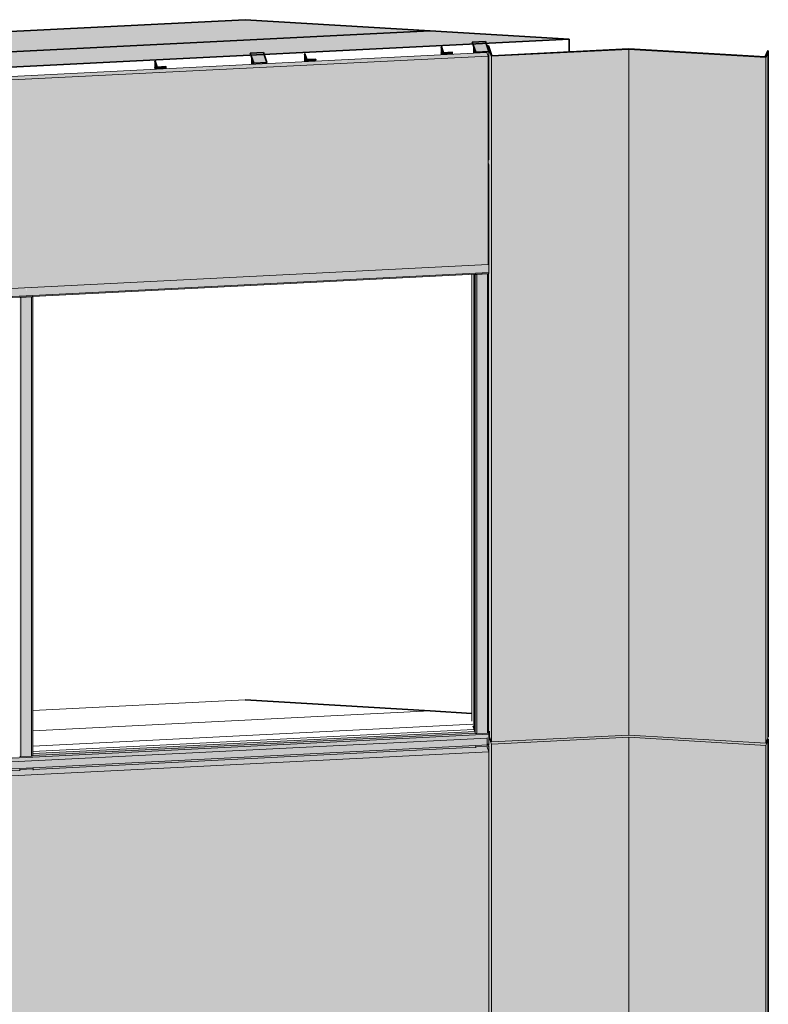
# Model space of a CAD drawing. Header units: millimetres. Extents: x -4452149 to -4396614, y -3148133 to 7538.
# Tile 15 of 22: x -4403102 to -4400294, y -3143335 to -3139644. Entities that reach past the tile are written whole.
import ezdxf

# ---------------------------------------------------------------- set-up
doc = ezdxf.new("R2010")
doc.units = ezdxf.units.MM
for name, color, linetype, lineweight in [('Импосты витража', 7, 'Continuous', 18), ('Обобщенные модели', 7, 'Continuous', 18), ('Панели витража', 7, 'Continuous', 18)]:
    doc.layers.add(name, color=color, linetype=linetype, lineweight=lineweight)

# ---------------------------------------------------------------- blocks, each defined once
blk = doc.blocks.new('HILTI_s_Композит_тип_Ко - Тип КоБ D2-21496256-Фрагмент 1_ Витраж 1 этаж')
at = {"layer": 'Обобщенные модели', "true_color": 0xf7fbf5}
for points in [[(-4550151.1, -3142467.1), (-4547557.2, -3142337.1), (-4547557.6, -3142336.1), (-4550143.1, -3142465.9), (-4550143.4, -3142465.2), (-4550151.7, -3142465.6)], [(-4550151.1, -3142499.5), (-4550142.9, -3142499.1), (-4550142.9, -3142495.3), (-4550093.3, -3142492.8), (-4550092.6, -3142494.6), (-4550092.6, -3142496.6), (-4549310.1, -3142457.4), (-4549310.1, -3142453.5), (-4549260.6, -3142451), (-4549259.9, -3142452.8), (-4549259.9, -3142454.8), (-4547600.1, -3142371.7), (-4547599.5, -3142367.8), (-4547557.2, -3142365.7), (-4547557.2, -3142337.1), (-4550151.1, -3142467.1), (-4550151.1, -3142497.1)], [(-4550144.6, -3142518.3), (-4547550.6, -3142388.3), (-4547557.2, -3142371.2), (-4547599.5, -3142373.3), (-4547600.1, -3142371.7), (-4549259.9, -3142455.3), (-4549259.9, -3142456.7), (-4549309.5, -3142459.2), (-4549310.1, -3142457.4), (-4550092.6, -3142497.1), (-4550092.6, -3142498.5), (-4550142.2, -3142501), (-4550143.1, -3142499.1), (-4550151.1, -3142499.5), (-4550150.4, -3142501.7)], [(-4550124.7, -3143591), (-4548912.4, -3143530.3), (-4548912.4, -3143527.3), (-4548882.7, -3143525.8), (-4548881.7, -3143528.8), (-4547554.6, -3143462.3), (-4547554.6, -3143456.7), (-4547550.6, -3143456.5), (-4547550.6, -3142388.3), (-4550144.6, -3142518.3), (-4550144.6, -3143586.5), (-4550126.4, -3143585.6), (-4550125.7, -3143588)], [(-4550144.6, -3143586.5), (-4550145.1, -3142516.8), (-4550151.1, -3142499.5), (-4550151.1, -3142503.2), (-4550149.2, -3142508.8), (-4550149.2, -3143495.6), (-4550145.1, -3143507.2), (-4550144.6, -3143586.4)], [(-4550154.6, -3143557.2), (-4550147.4, -3143556.3), (-4550149.4, -3143550.4), (-4550154.6, -3143550.7), (-4550154.6, -3143556.3)]]:
    blk.add_hatch(color=7, dxfattribs=at).paths.add_polyline_path(points)
at = {"layer": 'Обобщенные модели'}
for p, q in [((-4550151.1, -3142467.1), (-4547557.2, -3142337.1)), ((-4547557.7, -3142335.6), (-4547557.2, -3142337.1)), ((-4547557.2, -3142337.1), (-4547557.2, -3142365.7)), ((-4550144.6, -3142518.3), (-4547550.6, -3142388.3)), ((-4549259.9, -3142454.8), (-4547599.5, -3142371.6)), ((-4547556.7, -3142370.9), (-4547550.6, -3142388.3)), ((-4547550.6, -3142388.3), (-4547550.6, -3143456.5)), ((-4550151.7, -3142465.6), (-4550143.1, -3142465.2)), ((-4550151.1, -3142467.1), (-4550151.7, -3142465.6)), ((-4550151.7, -3142465.6), (-4550151.7, -3142501.7)), ((-4550151.1, -3142499.5), (-4550151.1, -3142467.1)), ((-4550092.6, -3142496.6), (-4549310.1, -3142457.4)), ((-4550151.7, -3142501.7), (-4550149.2, -3142508.8)), ((-4550151.1, -3142499.5), (-4550142.9, -3142499.1)), ((-4550144.6, -3142518.3), (-4550151.1, -3142499.5)), ((-4550149.2, -3142508.8), (-4550149.2, -3143495.6)), ((-4550144.6, -3143586.5), (-4550144.6, -3142518.3)), ((-4548881.7, -3143528.8), (-4547554.6, -3143462.3)), ((-4550149.2, -3143495.6), (-4550145.1, -3143507.2)), ((-4550145.1, -3143507.2), (-4550145.1, -3143584.9)), ((-4550124.7, -3143591), (-4548912.4, -3143530.3)), ((-4550154.6, -3143550.7), (-4550149.4, -3143550.4))]:
    blk.add_line(p, q, dxfattribs=at)
blk = doc.blocks.new('Корп2_Кассета выпуклая - Корп2_Кассета выпуклая_Цвет DESIGN D2-20992346-Фрагмент 1_ Витраж 1 этаж')
at = {"layer": 'Обобщенные модели', "true_color": 0xf7fbf5}
for points in [[(-4546511.7, -3139784.5), (-4546502, -3139761.2), (-4546504, -3139761.2), (-4546513.4, -3139783.6), (-4547025.3, -3139753), (-4547539.1, -3139778.8), (-4547552, -3139742), (-4547554, -3139742.1), (-4547540.8, -3139779.6), (-4547025.3, -3139753.8)], [(-4547540.8, -3142351.3), (-4547540.8, -3139779.6), (-4547554, -3139742.1), (-4547554, -3139751.5), (-4547549.9, -3139763), (-4547549.9, -3140169.6), (-4547552.7, -3140169.7), (-4547552.7, -3140180.2), (-4547549.9, -3140188.1), (-4547549.9, -3140553), (-4547550.9, -3140553), (-4547550.9, -3140555.5), (-4547551.4, -3140595.1), (-4547551.5, -3140595.2), (-4547550.9, -3142320.1), (-4547550.9, -3142322.7), (-4547546.3, -3142335.7)], [(-4547540.8, -3142351.3), (-4547025.3, -3142325.5), (-4547025.3, -3139753.8), (-4547540.8, -3139779.6), (-4547540.8, -3142282.6)], [(-4546511.7, -3142356.2), (-4546511.7, -3139784.5), (-4547025.3, -3139753.8), (-4547025, -3142325.5), (-4546948.6, -3142330.1)], [(-4546511.7, -3142356.2), (-4546502, -3142332.9), (-4546502, -3139761.2), (-4546511.7, -3139784.5), (-4546511.7, -3142335.7)]]:
    blk.add_hatch(color=7, dxfattribs=at).paths.add_polyline_path(points)
at = {"layer": 'Обобщенные модели', "lineweight": 35}
for p, q in [((-4547552, -3139742), (-4547554, -3139742.1)), ((-4547554, -3139742.1), (-4547540.8, -3139779.6)), ((-4547539.1, -3139778.8), (-4547552, -3139742)), ((-4547540.8, -3139779.6), (-4547025.3, -3139753.8)), ((-4547025.3, -3139753), (-4547539.1, -3139778.8)), ((-4546513.4, -3139783.6), (-4547025.3, -3139753)), ((-4547025.3, -3139753.8), (-4546511.7, -3139784.5)), ((-4546504, -3139761.1), (-4546513.4, -3139783.6)), ((-4546511.7, -3139784.5), (-4546502, -3139761.2)), ((-4546502, -3139761.2), (-4546504, -3139761.1)), ((-4546502, -3139761.2), (-4546502, -3142332.9))]:
    blk.add_line(p, q, dxfattribs=at)
at = {"layer": 'Обобщенные модели'}
for p, q in [((-4547554, -3139751.5), (-4547554, -3139742.1)), ((-4547025.3, -3142325.5), (-4547025.3, -3139753.8)), ((-4547540.8, -3142351.3), (-4547540.8, -3139779.6)), ((-4546511.7, -3142356.2), (-4546511.7, -3139784.5)), ((-4547547.7, -3142331.8), (-4547550.9, -3142322.7)), ((-4547540.8, -3142351.3), (-4547547.6, -3142331.9)), ((-4547025.3, -3142325.5), (-4547540.8, -3142351.3)), ((-4546511.7, -3142356.2), (-4547025.3, -3142325.5)), ((-4546502, -3142332.9), (-4546511.7, -3142356.2))]:
    blk.add_line(p, q, dxfattribs=at)
blk = doc.blocks.new('Прямоугольный импост - 50х100-20996091-Фрагмент 1_ Витраж 1 этаж')
at = {"layer": 'Импосты витража', "true_color": 0x373f43}
for points in [[(-4548432.2, -3139807.3), (-4548382.6, -3139804.8), (-4548393.5, -3139773.9), (-4548443.1, -3139776.3), (-4548441.7, -3139780.2)], [(-4548443.1, -3139811.5), (-4548432.2, -3139810.9), (-4548432.2, -3139807.3), (-4548443.1, -3139776.3), (-4548443.1, -3139780.2)], [(-4548432.2, -3139810.9), (-4548382.6, -3139808.5), (-4548382.6, -3139804.8), (-4548432.2, -3139807.3)]]:
    blk.add_hatch(color=149, dxfattribs=at).paths.add_polyline_path(points)
at = {"layer": 'Импосты витража', "lineweight": 35}
for p, q in [((-4548395.8, -3139767.3), (-4548445.4, -3139769.8)), ((-4548445.4, -3139769.8), (-4548432.2, -3139807.3)), ((-4548382.6, -3139804.8), (-4548395.8, -3139767.3)), ((-4548432.2, -3139807.3), (-4548382.6, -3139804.8))]:
    blk.add_line(p, q, dxfattribs=at)
at = {"layer": 'Импосты витража'}
for p, q in [((-4548432.2, -3139807.3), (-4548432.2, -3139810.9)), ((-4548382.6, -3139804.8), (-4548382.6, -3139808.5))]:
    blk.add_line(p, q, dxfattribs=at)
blk = doc.blocks.new('Прямоугольный импост - 50х100-20996112-Фрагмент 1_ Витраж 1 этаж')
at = {"layer": 'Импосты витража', "true_color": 0x373f43}
for points in [[(-4547599.5, -3139765.5), (-4547549.9, -3139763), (-4547560.8, -3139732.1), (-4547610.3, -3139734.6)], [(-4547610.3, -3139769.7), (-4547599.5, -3139769.2), (-4547599.5, -3139765.5), (-4547610.3, -3139734.6), (-4547610.3, -3139767.1)], [(-4547552.7, -3140169.7), (-4547549.9, -3140169.6), (-4547549.9, -3139763), (-4547599.5, -3139765.5), (-4547599.5, -3139769.2), (-4547557.3, -3139767.1), (-4547552.7, -3139780.2), (-4547552.7, -3139858.4)]]:
    blk.add_hatch(color=149, dxfattribs=at).paths.add_polyline_path(points)
at = {"layer": 'Импосты витража', "lineweight": 35}
for p, q in [((-4547563.1, -3139725.5), (-4547612.7, -3139728)), ((-4547612.7, -3139728), (-4547599.5, -3139765.5)), ((-4547549.9, -3139763), (-4547563.1, -3139725.5)), ((-4547599.5, -3139765.5), (-4547549.9, -3139763))]:
    blk.add_line(p, q, dxfattribs=at)
at = {"layer": 'Импосты витража'}
for p, q in [((-4547599.5, -3139769.2), (-4547599.5, -3139765.5)), ((-4547549.9, -3140169.6), (-4547549.9, -3139763)), ((-4547549.9, -3140169.6), (-4547552.7, -3140169.7))]:
    blk.add_line(p, q, dxfattribs=at)
blk = doc.blocks.new('Панель_Стеклопакет_Агрисовгаз - Панель_Стеклопакет_Агрисовгаз-20998744-Фрагмент 1_ Витраж 1 этаж')
at = {"layer": 'Панели витража', "color": 250, "true_color": 0x212527}
for p, q in [((-4547606.1, -3140597.8), (-4547606.1, -3142304.4)), ((-4547606.1, -3142304.4), (-4549261.5, -3142387.5)), ((-4547603.4, -3142311.9), (-4547606.1, -3142304.4))]:
    blk.add_line(p, q, dxfattribs=at)
at = {"layer": 'Панели витража'}
for p, q in [((-4547603.4, -3142311.9), (-4547603.4, -3140597.7)), ((-4549261.5, -3142395.2), (-4547603.4, -3142311.9))]:
    blk.add_line(p, q, dxfattribs=at)
blk = doc.blocks.new('Прямоугольный импост - 50х100-20998691-Фрагмент 1_ Витраж 1 этаж')
at = {"layer": 'Импосты витража', "true_color": 0x373f43}
for points in [[(-4547552.7, -3140188.2), (-4547549.9, -3140188.1), (-4547552.7, -3140180.2), (-4547552.7, -3140188.1)], [(-4547552.7, -3140553.1), (-4547549.9, -3140553), (-4547549.9, -3140188.1), (-4547552.7, -3140188.2), (-4547552.7, -3140552.5)]]:
    blk.add_hatch(color=149, dxfattribs=at).paths.add_polyline_path(points)
at = {"layer": 'Импосты витража'}
for p, q in [((-4547549.9, -3140188.1), (-4547552.7, -3140180.2)), ((-4547552.7, -3140188.2), (-4547549.9, -3140188.1)), ((-4547549.9, -3140553), (-4547549.9, -3140188.1)), ((-4547549.9, -3140553), (-4547552.7, -3140553.1))]:
    blk.add_line(p, q, dxfattribs=at)
blk = doc.blocks.new('Прямоугольный импост - 50х100-V19-Фрагмент 1_ Витраж 1 этаж')
at = {"layer": 'Импосты витража', "true_color": 0x373f43}
for points in [[(-4549309.5, -3142455.3), (-4549259.9, -3142452.8), (-4549260.6, -3142451), (-4549310.1, -3142453.5)], [(-4549309.5, -3142459.2), (-4549309.5, -3142455.3), (-4549310.1, -3142453.5), (-4549310.1, -3142457.4)], [(-4549309.5, -3142459.2), (-4549259.9, -3142456.7), (-4549259.9, -3142452.8), (-4549309.5, -3142455.3), (-4549309.5, -3142457.3)]]:
    blk.add_hatch(color=149, dxfattribs=at).paths.add_polyline_path(points)
at = {"layer": 'Импосты витража'}
for p, q in [((-4549310.1, -3142453.5), (-4549309.5, -3142455.3)), ((-4549309.5, -3142455.3), (-4549259.9, -3142452.8)), ((-4549309.5, -3142455.3), (-4549309.5, -3142459.2)), ((-4549259.9, -3142452.8), (-4549260.6, -3142451)), ((-4549259.9, -3142452.8), (-4549259.9, -3142456.7))]:
    blk.add_line(p, q, dxfattribs=at)
blk = doc.blocks.new('Прямоугольный импост - Ригель_90202-V20-Фрагмент 1_ Витраж 1 этаж')
at = {"layer": 'Импосты витража', "true_color": 0x373f43}
for points in [[(-4549285.6, -3142409.8), (-4547550.9, -3142322.7), (-4547551.5, -3142316.7), (-4547552.9, -3142317.7), (-4547555.8, -3142318.3), (-4547599.2, -3142319.9), (-4547603.4, -3142318.8), (-4549261.5, -3142402.5), (-4549262.5, -3142403.4), (-4549265.8, -3142404.2), (-4549285.9, -3142405.2), (-4549285.7, -3142408.5)], [(-4549261.5, -3142402), (-4547601.1, -3142318.7), (-4547603.4, -3142311.9), (-4549261.5, -3142395.3)], [(-4549285.6, -3142422.9), (-4547557.6, -3142336.1), (-4547557.2, -3142337.1), (-4547557.2, -3142360), (-4547550.9, -3142359.7), (-4547550.9, -3142322.7), (-4549285.6, -3142409.8), (-4549285.6, -3142422.2)], [(-4547557.2, -3142363.1), (-4547551, -3142362.4), (-4547551.2, -3142359.7), (-4547557.2, -3142360), (-4547557.2, -3142363.1)]]:
    blk.add_hatch(color=149, dxfattribs=at).paths.add_polyline_path(points)
at = {"layer": 'Импосты витража'}
for p, q in [((-4547601.1, -3142318.7), (-4549261.5, -3142402)), ((-4547550.9, -3142322.7), (-4549285.6, -3142409.8)), ((-4547550.9, -3142322.7), (-4547550.9, -3142359.7)), ((-4549286, -3142449.9), (-4547551.3, -3142362.8)), ((-4547550.9, -3142359.7), (-4547557.2, -3142360))]:
    blk.add_line(p, q, dxfattribs=at)
for points in [[(-4547551.5, -3142316.2, 0), (-4547551.3, -3142316.8, 0), (-4547551.2, -3142317.7, 0), (-4547551, -3142318.9, 0), (-4547550.9, -3142320.1, 0), (-4547550.9, -3142321.4, 0), (-4547550.9, -3142322.7, 0)], [(-4547550.9, -3142359.7, 0), (-4547550.9, -3142360.8, 0), (-4547550.9, -3142361.8, 0), (-4547551, -3142362.4, 0), (-4547551.2, -3142362.8, 0), (-4547551.3, -3142362.8, 0)]]:
    blk.add_polyline3d(points, dxfattribs=at)
blk = doc.blocks.new('Прямоугольный импост - Ригель_90202-V21-Фрагмент 1_ Витраж 1 этаж')
at = {"layer": 'Импосты витража', "true_color": 0x373f43}
for points in [[(-4550151.7, -3142470.1), (-4550151.1, -3142465.6), (-4550143.3, -3142465.4), (-4550143.1, -3142465.2), (-4550143.6, -3142448), (-4550143.8, -3142446.4), (-4550153.1, -3142419.7), (-4550153.1, -3142466), (-4550152, -3142469.1)], [(-4550143.1, -3142452.9), (-4549285.6, -3142409.8), (-4549286.3, -3142405.2), (-4549309.2, -3142405.8), (-4549310.3, -3142406), (-4549310.3, -3142406.8), (-4550093.4, -3142446.1), (-4550094.4, -3142444.6), (-4550095.2, -3142445.3), (-4550098.5, -3142446), (-4550141.9, -3142447.6), (-4550143.6, -3142447.3), (-4550143.1, -3142451.6)], [(-4550143.1, -3142465.9), (-4549285.6, -3142422.9), (-4549286.1, -3142409.8), (-4550143.1, -3142452.9), (-4550143.1, -3142465.2)]]:
    blk.add_hatch(color=149, dxfattribs=at).paths.add_polyline_path(points)
at = {"layer": 'Импосты витража'}
for p, q in [((-4550143.8, -3142446.4), (-4550153.1, -3142419.7)), ((-4549285.6, -3142409.8), (-4550143.1, -3142452.9)), ((-4550153.1, -3142466), (-4550151.7, -3142470.1)), ((-4550143.5, -3142493), (-4549286, -3142449.9)), ((-4550143.1, -3142465.9), (-4550143.1, -3142452.9))]:
    blk.add_line(p, q, dxfattribs=at)
blk.add_polyline3d([(-4550143.1, -3142452.9, 0), (-4550143.1, -3142451.6, 0), (-4550143.2, -3142450.3, 0), (-4550143.3, -3142449, 0), (-4550143.4, -3142447.9, 0), (-4550143.6, -3142447, 0), (-4550143.8, -3142446.4, 0)], dxfattribs=at)
blk = doc.blocks.new('Прямоугольный импост - Ригель_90202-V22-Фрагмент 1_ Витраж 1 этаж')
at = {"layer": 'Импосты витража', "true_color": 0x373f43}
for points in [[(-4549285.6, -3140679.1), (-4547550.9, -3140592), (-4547550.9, -3140555), (-4547552.7, -3140555.5), (-4547553.2, -3140561.4), (-4549285.6, -3140648.2)], [(-4547552.7, -3140555.1), (-4547550.9, -3140555), (-4547550.9, -3140553), (-4547552.7, -3140553.1), (-4547552.7, -3140555.1)], [(-4549286.1, -3140682.2), (-4547551, -3140594.7), (-4547551.2, -3140592), (-4549285.6, -3140679.1), (-4549286, -3140682.2)]]:
    blk.add_hatch(color=149, dxfattribs=at).paths.add_polyline_path(points)
at = {"layer": 'Импосты витража'}
for p, q in [((-4547550.9, -3140555), (-4547552.7, -3140555.1)), ((-4547550.9, -3140555), (-4547550.9, -3140592)), ((-4549286, -3140682.2), (-4547551.3, -3140595.1)), ((-4547550.9, -3140592), (-4549285.6, -3140679.1))]:
    blk.add_line(p, q, dxfattribs=at)
for points in [[(-4547550.9, -3140553, 0), (-4547550.9, -3140553.7, 0), (-4547550.9, -3140555, 0)], [(-4547550.9, -3140592, 0), (-4547550.9, -3140593.1, 0), (-4547550.9, -3140594.1, 0), (-4547551, -3140594.7, 0), (-4547551.2, -3140595.1, 0), (-4547551.3, -3140595.1, 0)]]:
    blk.add_polyline3d(points, dxfattribs=at)
blk = doc.blocks.new('Прямоугольный импост - Ригель_90202-V23-Фрагмент 1_ Витраж 1 этаж')
at = {"layer": 'Импосты витража', "true_color": 0x373f43}
for points in [[(-4550143.8, -3140724.9), (-4550143.1, -3140722.2), (-4550143.2, -3140691.2), (-4550145.1, -3140691.3), (-4550151.4, -3140673.2), (-4550151.4, -3140669.5), (-4550147.1, -3140669.3), (-4550154.6, -3140647.8), (-4550154.6, -3140694.1), (-4550144, -3140724.2)], [(-4550143.1, -3140722.2), (-4549285.6, -3140679.1), (-4549286.1, -3140648.3), (-4550143.1, -3140691.3), (-4550143.1, -3140697.6)], [(-4550143.6, -3140725.2), (-4549285.8, -3140681.8), (-4549286, -3140679.1), (-4550143.1, -3140722.2), (-4550143.4, -3140725.2)]]:
    blk.add_hatch(color=149, dxfattribs=at).paths.add_polyline_path(points)
at = {"layer": 'Импосты витража'}
for p, q in [((-4550147.1, -3140669.3), (-4550154.6, -3140647.8)), ((-4550154.6, -3140694.1), (-4550143.8, -3140724.9)), ((-4550143.5, -3140725.3), (-4549286, -3140682.2)), ((-4549285.6, -3140679.1), (-4550143.1, -3140722.2)), ((-4550143.1, -3140722.2), (-4550143.1, -3140691.2))]:
    blk.add_line(p, q, dxfattribs=at)
blk.add_polyline3d([(-4550143.8, -3140724.9, 0), (-4550143.6, -3140725.2, 0), (-4550143.4, -3140725.2, 0), (-4550143.3, -3140724.9, 0), (-4550143.2, -3140724.2, 0), (-4550143.1, -3140723.3, 0), (-4550143.1, -3140722.2, 0)], dxfattribs=at)
blk = doc.blocks.new('Прямоугольный импост - 50х100-V24-Фрагмент 1_ Витраж 1 этаж')
at = {"layer": 'Импосты витража', "true_color": 0x373f43}
for points in [[(-4547599.5, -3142369.5), (-4547549.9, -3142367), (-4547551.5, -3142362.8), (-4547557.2, -3142363.1), (-4547557.2, -3142365.7), (-4547600.1, -3142367.8)], [(-4547550.6, -3143121.4), (-4547549.9, -3143121.4), (-4547549.9, -3142367), (-4547599.5, -3142369.5), (-4547599.5, -3142373.3), (-4547556.6, -3142371.1), (-4547550.6, -3142388.3), (-4547550.6, -3142842.1)]]:
    blk.add_hatch(color=149, dxfattribs=at).paths.add_polyline_path(points)
at = {"layer": 'Импосты витража'}
for p, q in [((-4547600.1, -3142367.8), (-4547599.5, -3142369.5)), ((-4547599.5, -3142369.5), (-4547549.9, -3142367)), ((-4547599.5, -3142373.3), (-4547599.5, -3142369.5)), ((-4547549.9, -3142367), (-4547551.2, -3142363.4)), ((-4547549.9, -3143121.4), (-4547549.9, -3142367)), ((-4547549.9, -3143121.4), (-4547550.6, -3143121.4))]:
    blk.add_line(p, q, dxfattribs=at)
blk = doc.blocks.new('Прямоугольный импост - Ригель_90202-20996113-Фрагмент 1_ Витраж 1 этаж')
at = {"layer": 'Импосты витража', "true_color": 0x373f43}
for points in [[(-4547601.1, -3142318.7), (-4547601.2, -3140597.6), (-4547603.4, -3140597.7), (-4547603.4, -3142311.9)], [(-4547596.8, -3142320.3), (-4547595.5, -3142319.9), (-4547595.5, -3140598.9), (-4547599.2, -3140598.5), (-4547601.1, -3140598.3), (-4547600.5, -3142319.3), (-4547598.3, -3142320.1), (-4547598, -3142320.2)], [(-4547596.8, -3140598.9), (-4547583.8, -3140598.3), (-4547553.4, -3140596.2), (-4547552.5, -3140595.1), (-4547600.1, -3140597.9), (-4547596.8, -3140598.9)], [(-4547595.5, -3142320.3), (-4547555.8, -3142317.7), (-4547555.8, -3140596.9), (-4547595.5, -3140598.9), (-4547595.5, -3142320.1)], [(-4547555.8, -3142318.3), (-4547552.5, -3142317.6), (-4547551.5, -3142316.7), (-4547551.8, -3140595.7), (-4547554, -3140596.6), (-4547555.8, -3140596.9), (-4547555.8, -3142318)]]:
    blk.add_hatch(color=149, dxfattribs=at).paths.add_polyline_path(points)
at = {"layer": 'Импосты витража', "color": 250, "true_color": 0x212527}
for p, q in [((-4547614.2, -3140598.2), (-4547614.2, -3142273.9)), ((-4547614.2, -3142273.6), (-4547614.2, -3140598.2)), ((-4547603.4, -3142311.9), (-4547610.3, -3142292.3))]:
    blk.add_line(p, q, dxfattribs=at)
at = {"layer": 'Импосты витража'}
for p, q in [((-4547601.1, -3142318.7), (-4547601.1, -3140597.6)), ((-4547595.5, -3140598.9), (-4547555.8, -3140596.9)), ((-4547595.5, -3142320.3), (-4547595.5, -3140598.9)), ((-4547555.8, -3142318.3), (-4547555.8, -3140596.9)), ((-4547551.5, -3142316.4), (-4547551.5, -3140595)), ((-4547601.1, -3142318.7), (-4547603.4, -3142311.9)), ((-4547555.8, -3142318.3), (-4547595.5, -3142320.3))]:
    blk.add_line(p, q, dxfattribs=at)
for points in [[(-4547600.7, -3140597.7, 0), (-4547600.1, -3140598.1, 0), (-4547599.2, -3140598.5, 0), (-4547598, -3140598.7, 0), (-4547596.8, -3140598.9, 0), (-4547595.5, -3140598.9, 0)], [(-4547555.8, -3140596.9, 0), (-4547554.6, -3140596.7, 0), (-4547553.4, -3140596.5, 0), (-4547552.5, -3140596.1, 0), (-4547551.8, -3140595.7, 0), (-4547551.5, -3140595.2, 0), (-4547551.5, -3140595, 0)], [(-4547595.5, -3142320.3, 0), (-4547596.8, -3142320.3, 0), (-4547598, -3142320.2, 0), (-4547599.2, -3142319.9, 0), (-4547600.1, -3142319.6, 0), (-4547600.7, -3142319.1, 0), (-4547601.1, -3142318.7, 0)], [(-4547551.5, -3142316.2, 0), (-4547551.5, -3142316.7, 0), (-4547551.8, -3142317.1, 0), (-4547552.5, -3142317.6, 0), (-4547553.4, -3142317.9, 0), (-4547554.6, -3142318.2, 0), (-4547555.8, -3142318.3, 0)]]:
    blk.add_polyline3d(points, dxfattribs=at)
blk = doc.blocks.new('Прямоугольный импост - Ригель_90202-20996094-Фрагмент 1_ Витраж 1 этаж')
at = {"layer": 'Импосты витража', "true_color": 0x373f43}
for points in [[(-4549306.8, -3142406.2), (-4549305.5, -3142405.8), (-4549305.5, -3140684.7), (-4549309.2, -3140684.4), (-4549310.7, -3140684.1), (-4549310.3, -3140686.1), (-4549310.1, -3142405.4), (-4549308, -3142406)], [(-4549306.8, -3140684.7), (-4549305.5, -3140684.7), (-4549262.5, -3140682), (-4549262.3, -3140681), (-4549309.7, -3140683.9), (-4549306.8, -3140684.7)], [(-4549305.5, -3142406.2), (-4549265.8, -3142403.8), (-4549265.8, -3140682.7), (-4549305.5, -3140685.1), (-4549305.5, -3142377.3)], [(-4549265.8, -3142404.2), (-4549262.3, -3142403.3), (-4549261.5, -3142402.5), (-4549261.9, -3140681.6), (-4549263.9, -3140682.5), (-4549265.8, -3140682.7), (-4549265.8, -3142403.9)]]:
    blk.add_hatch(color=149, dxfattribs=at).paths.add_polyline_path(points)
at = {"layer": 'Импосты витража'}
for p, q in [((-4549305.5, -3140684.7), (-4549265.8, -3140682.7)), ((-4549305.5, -3140684.7), (-4549305.5, -3142406.2)), ((-4549265.8, -3140682.7), (-4549265.8, -3142404.2)), ((-4549261.5, -3142402.3), (-4549261.5, -3140680.9)), ((-4549265.8, -3142404.2), (-4549305.5, -3142406.2))]:
    blk.add_line(p, q, dxfattribs=at)
for points in [[(-4549310.7, -3140683.6, 0), (-4549310.1, -3140684, 0), (-4549309.2, -3140684.4, 0), (-4549308, -3140684.6, 0), (-4549306.8, -3140684.7, 0), (-4549305.5, -3140684.7, 0)], [(-4549265.8, -3140682.7, 0), (-4549264.6, -3140682.6, 0), (-4549263.4, -3140682.4, 0), (-4549262.5, -3140682, 0), (-4549261.9, -3140681.6, 0), (-4549261.5, -3140681.1, 0), (-4549261.5, -3140680.9, 0)], [(-4549305.5, -3142406.2, 0), (-4549306.8, -3142406.2, 0), (-4549308, -3142406, 0), (-4549309.2, -3142405.8, 0), (-4549310.1, -3142405.4, 0)], [(-4549261.5, -3142402, 0), (-4549261.5, -3142402.5, 0), (-4549261.9, -3142403, 0), (-4549262.5, -3142403.4, 0), (-4549263.4, -3142403.8, 0), (-4549264.6, -3142404, 0), (-4549265.8, -3142404.2, 0)]]:
    blk.add_polyline3d(points, dxfattribs=at)
blk = doc.blocks.new('HILTI_s_Композит_тип_Ко - Тип КоБ D2-21050748-Фрагмент 1_ Витраж 1 этаж')
at = {"layer": 'Обобщенные модели', "true_color": 0xf7fbf5}
for points in [[(-4550145.1, -3139910.1), (-4547552.7, -3139780.2), (-4547557.3, -3139767.1), (-4550149.6, -3139897)], [(-4550145.1, -3140691.3), (-4547552.7, -3140561.4), (-4547552.7, -3139780.2), (-4550145.1, -3139910.1), (-4550145.1, -3140647.6)], [(-4550145.1, -3140691.3), (-4550145.1, -3139910.1), (-4550149.6, -3139897), (-4550149.6, -3140594.9), (-4550145.6, -3140606.5), (-4550145.9, -3140685.1), (-4550151.4, -3140669.5), (-4550151.4, -3140673.2), (-4550145.6, -3140689.8)], [(-4550145.6, -3140686.1), (-4550145.6, -3140669.2), (-4550151.4, -3140669.5)]]:
    blk.add_hatch(color=7, dxfattribs=at).paths.add_polyline_path(points)
at = {"layer": 'Обобщенные модели'}
for p, q in [((-4547557.3, -3139767.1), (-4550149.6, -3139897)), ((-4547552.7, -3139780.2), (-4547557.3, -3139767.1)), ((-4550145.1, -3139910.1), (-4547552.7, -3139780.2)), ((-4547552.7, -3139780.2), (-4547552.7, -3140561.4)), ((-4550149.6, -3139897), (-4550145.1, -3139910.1)), ((-4550149.6, -3139897), (-4550149.6, -3140594.9)), ((-4550145.1, -3140691.3), (-4550145.1, -3139910.1)), ((-4550145.1, -3140691.3), (-4547552.7, -3140561.4)), ((-4550149.6, -3140594.9), (-4550145.6, -3140606.5)), ((-4550145.6, -3140606.5), (-4550145.6, -3140686.1)), ((-4550151.4, -3140669.5), (-4550145.6, -3140669.2)), ((-4550145.6, -3140686.1), (-4550151.4, -3140669.5)), ((-4550151.4, -3140669.5), (-4550151.4, -3140673.2)), ((-4550151.4, -3140673.2), (-4550145.1, -3140691.3))]:
    blk.add_line(p, q, dxfattribs=at)
blk = doc.blocks.new('HILTI_s_Профиль_MFT-T - Профиль MFT-Ta 60x42x1_8 6m-V45-Фрагмент 1_ Витраж 1 этаж')
at = {"layer": 'Обобщенные модели', "true_color": 0xf4f4f4}
for points in [[(-4548802.9, -3139822.7), (-4548761.3, -3139820.6), (-4548761.5, -3139819.9), (-4548794.3, -3139821.5), (-4548802, -3139799.7), (-4548803.7, -3139799.8), (-4548796.1, -3139821.6), (-4548803.1, -3139822)], [(-4548803.7, -3139829.6), (-4548803.1, -3139829.5), (-4548802.9, -3139822), (-4548796.1, -3139821.6), (-4548803.7, -3139799.8), (-4548803.7, -3139822.7)], [(-4548803.1, -3139829.5), (-4548802.9, -3139829.5), (-4548803.1, -3139822)], [(-4548802.9, -3139829.5), (-4548761.3, -3139827.4), (-4548761.3, -3139820.6), (-4548802.9, -3139822.7)]]:
    blk.add_hatch(color=7, dxfattribs=at).paths.add_polyline_path(points)
at = {"layer": 'Обобщенные модели', "lineweight": 35}
for p, q in [((-4548802, -3139799.7), (-4548803.7, -3139799.8)), ((-4548803.7, -3139799.8), (-4548796.1, -3139821.6)), ((-4548794.3, -3139821.5), (-4548802, -3139799.7)), ((-4548796.1, -3139821.6), (-4548803.1, -3139822)), ((-4548803.1, -3139822), (-4548802.9, -3139822.7)), ((-4548802.9, -3139822.7), (-4548761.3, -3139820.6)), ((-4548761.5, -3139819.9), (-4548794.3, -3139821.5)), ((-4548761.3, -3139820.6), (-4548761.5, -3139819.9))]:
    blk.add_line(p, q, dxfattribs=at)
at = {"layer": 'Обобщенные модели'}
for p, q in [((-4548803.7, -3139829.6), (-4548803.7, -3139799.8)), ((-4548803.1, -3139829.5), (-4548803.1, -3139822)), ((-4548802.9, -3139829.5), (-4548802.9, -3139822.7)), ((-4548761.3, -3139820.6), (-4548761.3, -3139827.4))]:
    blk.add_line(p, q, dxfattribs=at)
blk = doc.blocks.new('HILTI_s_Профиль_MFT-T - Профиль MFT-Ta 60x42x1_8 6m-V46-Фрагмент 1_ Витраж 1 этаж')
at = {"layer": 'Обобщенные модели', "true_color": 0xf4f4f4}
for points in [[(-4548241.1, -3139794.5), (-4548199.4, -3139792.5), (-4548199.7, -3139791.8), (-4548232.5, -3139793.4), (-4548240.1, -3139771.6), (-4548241.9, -3139771.7), (-4548234.3, -3139793.5), (-4548241.3, -3139793.9)], [(-4548241.9, -3139801.4), (-4548241.3, -3139801.4), (-4548241.1, -3139793.9), (-4548234.3, -3139793.5), (-4548241.9, -3139771.7), (-4548241.9, -3139794.5)], [(-4548241.3, -3139801.4), (-4548241.1, -3139801.4), (-4548241.3, -3139793.9)], [(-4548241.1, -3139801.4), (-4548199.4, -3139799.3), (-4548199.4, -3139792.5), (-4548241.1, -3139794.5)]]:
    blk.add_hatch(color=7, dxfattribs=at).paths.add_polyline_path(points)
at = {"layer": 'Обобщенные модели', "lineweight": 35}
for p, q in [((-4548240.1, -3139771.6), (-4548241.9, -3139771.7)), ((-4548241.9, -3139771.7), (-4548234.3, -3139793.5)), ((-4548232.5, -3139793.4), (-4548240.1, -3139771.6)), ((-4548234.3, -3139793.5), (-4548241.3, -3139793.9)), ((-4548241.3, -3139793.9), (-4548241.1, -3139794.5)), ((-4548241.1, -3139794.5), (-4548199.4, -3139792.5)), ((-4548199.7, -3139791.8), (-4548232.5, -3139793.4)), ((-4548199.4, -3139792.5), (-4548199.7, -3139791.8))]:
    blk.add_line(p, q, dxfattribs=at)
at = {"layer": 'Обобщенные модели'}
for p, q in [((-4548241.9, -3139801.4), (-4548241.9, -3139771.7)), ((-4548241.3, -3139801.4), (-4548241.3, -3139793.9)), ((-4548241.1, -3139801.4), (-4548241.1, -3139794.5)), ((-4548199.4, -3139792.5), (-4548199.4, -3139799.3))]:
    blk.add_line(p, q, dxfattribs=at)
blk = doc.blocks.new('Корп2_Кассета выпуклая - Корп2_Кассета выпуклая_Цвет DESIGN D2-21496134-Фрагмент 1_ Витраж 1 этаж')
at = {"layer": 'Обобщенные модели', "true_color": 0xf7fbf5}
h = blk.add_hatch(color=7, dxfattribs=at)
h.paths.add_polyline_path([(-4546511.7, -3142364.5), (-4546504, -3142345.1), (-4546507.1, -3142345.1), (-4546511.7, -3142356.2), (-4547029.9, -3142325.7), (-4547540.8, -3142351.3), (-4547544.8, -3142340), (-4547547.7, -3142340.2), (-4547540.8, -3142359.7), (-4547024.5, -3142333.9), (-4546651.2, -3142356.2)])
h.paths.add_polyline_path([(-4546503.3, -3142344.3), (-4546502, -3142341.2), (-4546503.3, -3142341.2), (-4546503.3, -3142342.4)])
h.paths.add_polyline_path([(-4547547.9, -3142339.4), (-4547547.9, -3142333.7), (-4547550.9, -3142326.9), (-4547550.9, -3142331), (-4547548.9, -3142336.7)])
for points in [[(-4547540.8, -3143455.6), (-4547540.8, -3142359.7), (-4547547.7, -3142339.4), (-4547547.9, -3142339.4), (-4547550.9, -3142331), (-4547550.6, -3142365), (-4547549.9, -3142367), (-4547549.9, -3143121.4), (-4547550.6, -3143121.4), (-4547550.3, -3143426.7), (-4547540.9, -3143455.5)], [(-4547547.7, -3142340.2), (-4547544.8, -3142340), (-4547547.7, -3142331.8), (-4547547.7, -3142336.7)], [(-4547523.2, -3143460.3), (-4547025.3, -3143435.4), (-4547025.3, -3142333.8), (-4547540.8, -3142359.7), (-4547540.6, -3143455.6), (-4547525, -3143454.8)], [(-4546511.7, -3143466.1), (-4546511.7, -3142364.5), (-4547025.3, -3142333.8), (-4547025, -3143435.4), (-4546838.6, -3143446.5)], [(-4546511.7, -3143466.1), (-4546502, -3143442.8), (-4546502, -3142341.2), (-4546503.3, -3142344.3), (-4546503.6, -3142345.1), (-4546511.7, -3142364.5), (-4546511.7, -3143455.9)], [(-4546503.6, -3142345.1), (-4546504, -3142337.6), (-4546507, -3142344.9), (-4546504, -3142345.1)]]:
    blk.add_hatch(color=7, dxfattribs=at).paths.add_polyline_path(points)
at = {"layer": 'Обобщенные модели'}
for p, q in [((-4547547.7, -3142312.4), (-4547547.9, -3142311.6)), ((-4547547.9, -3142311.6), (-4547547.9, -3142339.4)), ((-4547547.7, -3142340.2), (-4547547.7, -3142312.4)), ((-4546503.3, -3142316.6), (-4546503.6, -3142317.3)), ((-4546503.6, -3142317.3), (-4546503.6, -3142345.1)), ((-4546503.3, -3142344.3), (-4546503.3, -3142316.6)), ((-4547547.9, -3142333.7), (-4547550.9, -3142325.3)), ((-4547547.9, -3142339.4), (-4547550.9, -3142331)), ((-4547544.8, -3142340), (-4547547.7, -3142340.2)), ((-4547540.8, -3142359.7), (-4547547.7, -3142340.2)), ((-4547025.3, -3142333.8), (-4547540.8, -3142359.7)), ((-4546511.7, -3142364.5), (-4547025.3, -3142333.8)), ((-4547025.3, -3142335.7), (-4547025.3, -3142333.8)), ((-4547025.3, -3143435.4), (-4547025.3, -3142335.7)), ((-4546503.6, -3142345.1), (-4546511.7, -3142364.5)), ((-4546503.6, -3142345.1), (-4546507, -3142344.9)), ((-4546502, -3142341.2), (-4546503.3, -3142344.3)), ((-4547540.8, -3143455.6), (-4547540.8, -3142359.7)), ((-4546511.7, -3143466.1), (-4546511.7, -3142364.5)), ((-4547025.3, -3143435.4), (-4547523.2, -3143460.3)), ((-4546511.7, -3143466.1), (-4547025.3, -3143435.4)), ((-4546502, -3143442.8), (-4546511.7, -3143466.1))]:
    blk.add_line(p, q, dxfattribs=at)
at = {"layer": 'Обобщенные модели', "lineweight": 35}
for p, q in [((-4546503.3, -3142341.1), (-4546502, -3142341.2)), ((-4546502, -3142341.2), (-4546502, -3143442.8))]:
    blk.add_line(p, q, dxfattribs=at)
blk = doc.blocks.new('HILTI_s_Профиль_MFT-T - Профиль MFT-Ta 60x42x1_8 6m-V61-Фрагмент 1_ Витраж 1 этаж')
at = {"layer": 'Обобщенные модели', "true_color": 0xf4f4f4}
for points in [[(-4547728.8, -3139768.9), (-4547687.2, -3139766.8), (-4547687.4, -3139766.2), (-4547720.2, -3139767.8), (-4547727.8, -3139746), (-4547729.6, -3139746.1), (-4547722, -3139767.9), (-4547729, -3139768.2)], [(-4547729.6, -3139775.7), (-4547729, -3139775.7), (-4547728.8, -3139768.2), (-4547722, -3139767.9), (-4547729.6, -3139746.1), (-4547729.6, -3139768.9)], [(-4547729, -3139775.7), (-4547728.8, -3139775.7), (-4547729, -3139768.2)], [(-4547728.8, -3139775.7), (-4547687.2, -3139773.6), (-4547687.2, -3139766.8), (-4547728.8, -3139768.9)]]:
    blk.add_hatch(color=7, dxfattribs=at).paths.add_polyline_path(points)
at = {"layer": 'Обобщенные модели', "lineweight": 35}
for p, q in [((-4547727.8, -3139746), (-4547729.6, -3139746.1)), ((-4547729.6, -3139746.1), (-4547722, -3139767.9)), ((-4547722, -3139767.9), (-4547729, -3139768.2)), ((-4547729, -3139768.2), (-4547728.8, -3139768.9)), ((-4547728.8, -3139768.9), (-4547687.2, -3139766.8)), ((-4547720.2, -3139767.8), (-4547727.8, -3139746)), ((-4547687.4, -3139766.2), (-4547720.2, -3139767.8)), ((-4547687.2, -3139766.8), (-4547687.4, -3139766.2))]:
    blk.add_line(p, q, dxfattribs=at)
at = {"layer": 'Обобщенные модели'}
for p, q in [((-4547729.6, -3139775.7), (-4547729.6, -3139746.1)), ((-4547729, -3139775.7), (-4547729, -3139768.2)), ((-4547728.8, -3139775.7), (-4547728.8, -3139768.9)), ((-4547687.2, -3139766.8), (-4547687.2, -3139773.6))]:
    blk.add_line(p, q, dxfattribs=at)

msp = doc.modelspace()

# ---------------------------------------------------------------- hatches: boundary and pattern name
at = {"layer": 'Обобщенные модели', "true_color": 0x7f7f7f}
for points in [[(-4404478.2, -3139831.5), (-4401562, -3139685.4), (-4402256.6, -3139643.9), (-4404475.7, -3139755.1)], [(-4404480.1, -3139888.9), (-4401041, -3139716.5), (-4401562, -3139685.4), (-4404478.2, -3139831.5), (-4404479.1, -3139858.4)]]:
    msp.add_hatch(color=8, dxfattribs=at).paths.add_polyline_path(points)

# ---------------------------------------------------------------- linework, layer by layer
at = {"layer": 'Обобщенные модели', "lineweight": 35}
for p, q in [((-4402256.6, -3139643.9), (-4404475.7, -3139755.1)), ((-4401562, -3139685.4), (-4402256.6, -3139643.9)), ((-4404478.2, -3139831.5), (-4401562, -3139685.4)), ((-4401562, -3139685.4), (-4404478.2, -3139831.5)), ((-4401041, -3139716.5), (-4401562, -3139685.4)), ((-4404480.1, -3139888.9), (-4401041, -3139716.5)), ((-4401041, -3139716.5), (-4401041, -3139764.3))]:
    msp.add_line(p, q, dxfattribs=at)
at = {"layer": 'Обобщенные модели', "color": 250, "true_color": 0x212527}
for p, q in [((-4403053.2, -3142233.7), (-4402256.6, -3142193.7)), ((-4401562, -3142235.3), (-4403053.2, -3142310)), ((-4403053.2, -3142310), (-4401562, -3142235.3)), ((-4401402, -3142284.5), (-4403053.2, -3142367.2))]:
    msp.add_line(p, q, dxfattribs=at)
at = {"layer": 'Обобщенные модели', "color": 250, "lineweight": 35, "true_color": 0x212527}
for p, q in [((-4402256.6, -3142193.7), (-4401562, -3142235.3)), ((-4401562, -3142235.3), (-4401405.9, -3142244.6))]:
    msp.add_line(p, q, dxfattribs=at)

# ---------------------------------------------------------------- block references
at = {"layer": 'Импосты витража'}
for name in ['Прямоугольный импост - 50х100-20996112-Фрагмент 1_ Витраж 1 этаж', 'Прямоугольный импост - 50х100-20996091-Фрагмент 1_ Витраж 1 этаж', 'Прямоугольный импост - 50х100-20998691-Фрагмент 1_ Витраж 1 этаж', 'Прямоугольный импост - Ригель_90202-V22-Фрагмент 1_ Витраж 1 этаж', 'Прямоугольный импост - Ригель_90202-20996113-Фрагмент 1_ Витраж 1 этаж', 'Прямоугольный импост - Ригель_90202-V23-Фрагмент 1_ Витраж 1 этаж', 'Прямоугольный импост - Ригель_90202-20996094-Фрагмент 1_ Витраж 1 этаж', 'Прямоугольный импост - Ригель_90202-V20-Фрагмент 1_ Витраж 1 этаж', 'Прямоугольный импост - 50х100-V24-Фрагмент 1_ Витраж 1 этаж', 'Прямоугольный импост - Ригель_90202-V21-Фрагмент 1_ Витраж 1 этаж', 'Прямоугольный импост - 50х100-V19-Фрагмент 1_ Витраж 1 этаж']:
    msp.add_blockref(name, (146208.3, 0), dxfattribs=at)
at = {"layer": 'Обобщенные модели'}
for name in ['HILTI_s_Композит_тип_Ко - Тип КоБ D2-21050748-Фрагмент 1_ Витраж 1 этаж', 'HILTI_s_Профиль_MFT-T - Профиль MFT-Ta 60x42x1_8 6m-V46-Фрагмент 1_ Витраж 1 этаж', 'HILTI_s_Профиль_MFT-T - Профиль MFT-Ta 60x42x1_8 6m-V61-Фрагмент 1_ Витраж 1 этаж', 'Корп2_Кассета выпуклая - Корп2_Кассета выпуклая_Цвет DESIGN D2-20992346-Фрагмент 1_ Витраж 1 этаж', 'HILTI_s_Профиль_MFT-T - Профиль MFT-Ta 60x42x1_8 6m-V45-Фрагмент 1_ Витраж 1 этаж', 'Корп2_Кассета выпуклая - Корп2_Кассета выпуклая_Цвет DESIGN D2-21496134-Фрагмент 1_ Витраж 1 этаж', 'HILTI_s_Композит_тип_Ко - Тип КоБ D2-21496256-Фрагмент 1_ Витраж 1 этаж']:
    msp.add_blockref(name, (146208.3, 0), dxfattribs=at)
at = {"layer": 'Панели витража', "color": 250, "true_color": 0x212527}
msp.add_blockref('Панель_Стеклопакет_Агрисовгаз - Панель_Стеклопакет_Агрисовгаз-20998744-Фрагмент 1_ Витраж 1 этаж', (146208.3, 0), dxfattribs=at)

doc.saveas('drawing.dxf')
